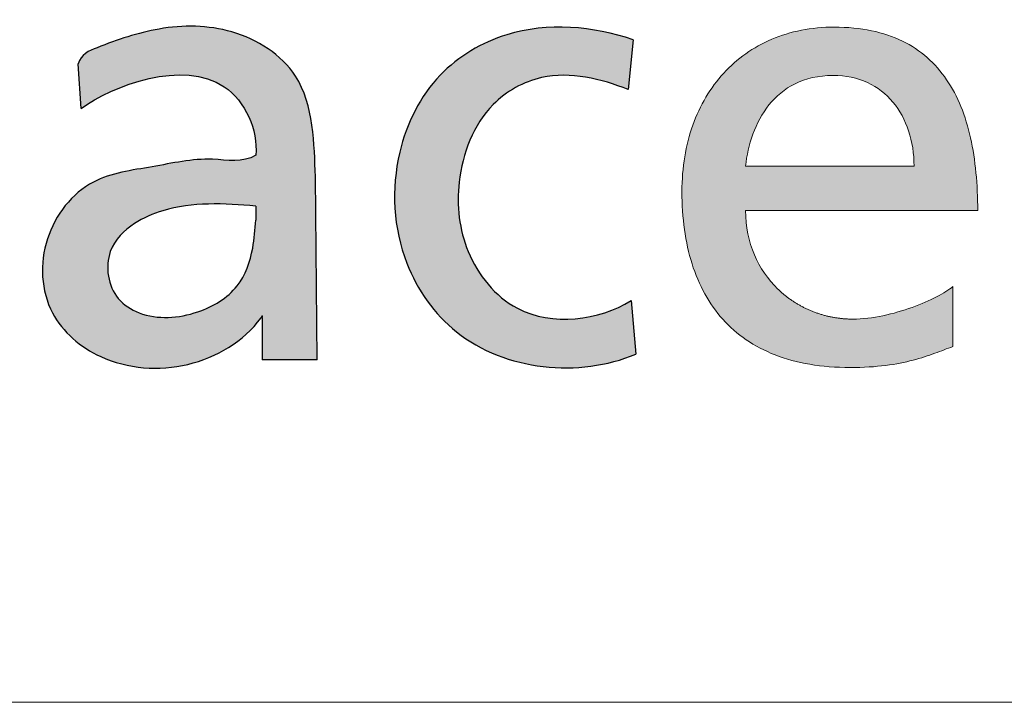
# Model space of a CAD drawing. Header units: millimetres. Extents: x 0 to 594, y 0 to 424.
# Tile 3 of 13: x 414.34 to 420.36, y 7.55 to 11.72. Entities that reach past the tile are written whole.
import ezdxf

# ---------------------------------------------------------------- set-up
doc = ezdxf.new("R2010")
doc.units = ezdxf.units.MM
doc.header["$LTSCALE"] = 0.25
doc.layers.add('FORMAT', color=7, linetype='Continuous')

# ---------------------------------------------------------------- blocks, each defined once
blk = doc.blocks.new('LOGO_sombreado')
at = {"linetype": 'Continuous'}
h = blk.add_hatch(color=7, dxfattribs=at)
edge = h.paths.add_edge_path(flags=0)
edge.add_spline(control_points=[(12.77564944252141, 3.231934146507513), (12.69718153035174, 3.183493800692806), (12.48370698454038, 3.231804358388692), (12.16704722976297, 3.156482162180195), (11.7728446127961, 3.111173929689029), (11.4904483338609, 2.75180076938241), (11.51353442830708, 2.287484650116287), (12.02339963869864, 1.859573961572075), (12.59702092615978, 1.990194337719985), (12.80712765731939, 2.270435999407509)], knot_values=[0, 0, 0, 0, 0.079965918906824, 0.1900571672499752, 0.3000940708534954, 0.4325108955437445, 0.5666885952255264, 0.6846218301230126, 1, 1, 1, 1], weights=[1, 1, 1, 1, 1, 1, 1, 1, 1, 1], degree=3, periodic=0)
edge.add_spline(control_points=[(12.80712765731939, 2.270435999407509), (12.8171095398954, 2.296335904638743), (12.81405732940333, 2.270435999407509)], knot_values=[0, 0, 0, 1, 1, 1], weights=[1, 1, 1], degree=2, periodic=0)
edge.add_line((12.81405732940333, 2.270435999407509), (12.81405732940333, 2.022763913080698))
edge.add_line((12.81405732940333, 2.022763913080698), (13.13916279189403, 2.022763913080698))
edge.add_line((13.13916279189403, 2.022763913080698), (13.12822642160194, 3.105651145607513))
edge.add_spline(control_points=[(13.12822642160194, 3.105651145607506), (13.12038008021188, 3.292352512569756), (13.11922060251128, 3.70596754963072), (12.65005670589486, 4.000141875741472), (12.21447262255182, 4.001685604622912), (11.91126308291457, 3.897532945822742), (11.74254173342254, 3.828060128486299), (11.72742417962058, 3.770141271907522)], knot_values=[0, 0, 0, 0, 0.3004446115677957, 0.5251352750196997, 0.7372886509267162, 0.9254873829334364, 1, 1, 1, 1], weights=[1, 1, 1, 1, 1, 1, 1, 1], degree=3, periodic=0)
edge.add_line((11.72742417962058, 3.770141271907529), (11.74388622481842, 3.506657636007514))
edge.add_spline(control_points=[(11.74388622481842, 3.506657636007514), (11.92700238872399, 3.642857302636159), (12.5672713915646, 3.881460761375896), (12.78945059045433, 3.3805849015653), (12.77564944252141, 3.231934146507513)], knot_values=[0, 0, 0, 0, 0.6589957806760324, 1, 1, 1, 1], weights=[1, 1, 1, 1, 1], degree=3, periodic=0)
edge = h.paths.add_edge_path(flags=0)
edge.add_spline(control_points=[(12.7757284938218, 2.8486667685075), (12.77181397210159, 2.793474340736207), (12.76222333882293, 2.65825211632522), (12.68205654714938, 2.430498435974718), (12.41939724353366, 2.275258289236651), (12.14206509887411, 2.254794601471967), (11.91301625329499, 2.398157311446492), (11.86966112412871, 2.661637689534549), (12.0440787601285, 2.834034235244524), (12.25224886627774, 2.920587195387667), (12.49883760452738, 2.952941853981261), (12.68250580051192, 2.938134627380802), (12.7757284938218, 2.930619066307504)], knot_values=[0, 0, 0, 0, 0.06890377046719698, 0.1688152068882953, 0.2838615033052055, 0.4272197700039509, 0.4889171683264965, 0.6053794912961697, 0.6959615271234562, 0.7715446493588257, 0.8840451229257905, 1, 1, 1, 1], weights=[1, 1, 1, 1, 1, 1, 1, 1, 1, 1, 1, 1, 1], degree=3, periodic=0)
edge.add_line((12.7757284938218, 2.930619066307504), (12.7757284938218, 2.8486667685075))
h = blk.add_hatch(color=7, dxfattribs=at)
edge = h.paths.add_edge_path(flags=0)
edge.add_arc((16.30196241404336, 2.904385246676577), 0.6409930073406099, 248.03441069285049, 270.0502968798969, ccw=False)
edge.add_spline(control_points=[(16.06219918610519, 2.309922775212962), (15.9868891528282, 2.340333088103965), (15.91875832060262, 2.384543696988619), (15.86030607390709, 2.440932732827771)], knot_values=[23.38426970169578, 23.38426970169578, 23.38426970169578, 23.38426970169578, 23.7679247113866, 23.7679247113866, 23.7679247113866, 23.7679247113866], weights=[1, 0.9877716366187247, 0.9877716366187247, 1], degree=3, periodic=0)
edge.add_arc((16.29055579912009, 2.885258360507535), 0.6184982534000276, 203.0223573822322, 225.9220705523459, ccw=False)
edge.add_spline(control_points=[(15.72131949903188, 2.643369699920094), (15.68820443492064, 2.721202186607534), (15.66959231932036, 2.808945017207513), (15.66959231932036, 2.904060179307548)], knot_values=[0, 0, 0, 0, 1, 1, 1, 1], weights=[1, 1, 1, 1], degree=3, periodic=0)
edge.add_line((15.66959231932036, 2.904060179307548), (17.04090640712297, 2.904060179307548))
edge.add_spline(control_points=[(17.04090640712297, 2.904060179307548), (17.04090640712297, 3.05839570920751), (17.02791418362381, 3.203425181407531), (16.99848528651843, 3.333951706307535)], knot_values=[2, 2, 2, 2, 3, 3, 3, 3], weights=[1, 1, 1, 1], degree=3, periodic=0)
edge.add_spline(control_points=[(16.99848528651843, 3.333951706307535), (16.96905638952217, 3.464478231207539), (16.92313039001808, 3.58074352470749), (16.85714198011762, 3.677550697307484)], knot_values=[3, 3, 3, 3, 4, 4, 4, 4], weights=[1, 1, 1, 1], degree=3, periodic=0)
edge.add_spline(control_points=[(16.85714198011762, 3.677550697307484), (16.79121399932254, 3.774478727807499), (16.70528403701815, 3.852069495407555), (16.59578678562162, 3.905488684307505)], knot_values=[4, 4, 4, 4, 5, 5, 5, 5], weights=[1, 1, 1, 1], degree=3, periodic=0)
edge.add_spline(control_points=[(16.59578678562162, 3.905488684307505), (16.48634996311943, 3.958907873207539), (16.35328542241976, 3.988034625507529), (16.19326957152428, 3.988034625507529), (16.05772744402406, 3.988034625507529), (15.93372724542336, 3.962896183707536), (15.82398827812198, 3.916245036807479)], knot_values=[5, 5, 5, 5, 6, 6, 6, 7, 7, 7, 7], weights=[1, 1, 1, 1, 1, 1, 1], degree=3, periodic=0)
edge.add_spline(control_points=[(15.82398827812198, 3.916245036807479), (15.71418888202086, 3.8697147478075), (15.61871114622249, 3.801671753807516), (15.54009308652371, 3.715741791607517)], knot_values=[7, 7, 7, 7, 8, 8, 8, 8], weights=[1, 1, 1, 1], degree=3, periodic=0)
edge.add_spline(control_points=[(15.54009308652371, 3.715741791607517), (15.46153545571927, 3.629932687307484), (15.39989793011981, 3.526357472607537), (15.35789981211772, 3.40864188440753)], knot_values=[8, 8, 8, 8, 9, 9, 9, 9], weights=[1, 1, 1, 1], degree=3, periodic=0)
edge.add_spline(control_points=[(15.35789981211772, 3.40864188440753), (15.31596212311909, 3.290926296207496), (15.2936034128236, 3.159191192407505), (15.2936034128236, 3.016941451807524), (15.2936034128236, 2.860430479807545), (15.31312196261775, 2.71733473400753), (15.35300506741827, 2.590554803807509)], knot_values=[9, 9, 9, 9, 10, 10, 10, 11, 11, 11, 11], weights=[1, 1, 1, 1, 1, 1, 1], degree=3, periodic=0)
edge.add_spline(control_points=[(15.35300506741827, 2.590554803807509), (15.39294860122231, 2.463774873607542), (15.45325669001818, 2.353310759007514), (15.53483576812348, 2.262425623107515)], knot_values=[11, 11, 11, 11, 12, 12, 12, 12], weights=[1, 1, 1, 1], degree=3, periodic=0)
edge.add_spline(control_points=[(15.53483576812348, 2.262425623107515), (15.61641484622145, 2.171540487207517), (15.71938577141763, 2.10035518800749), (15.8444736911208, 2.051770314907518)], knot_values=[12, 12, 12, 12, 13, 13, 13, 13], weights=[1, 1, 1, 1], degree=3, periodic=0)
edge.add_spline(control_points=[(15.8444736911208, 2.051770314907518), (15.96956161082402, 2.003185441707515), (16.11688738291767, 1.977321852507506), (16.28729701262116, 1.977321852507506), (16.36645893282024, 1.977321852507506), (16.43558964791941, 1.982035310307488), (16.49674374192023, 1.989770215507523)], knot_values=[13, 13, 13, 13, 14, 14, 14, 15, 15, 15, 15], weights=[1, 1, 1, 1, 1, 1, 1], degree=3, periodic=0)
edge.add_spline(control_points=[(16.49674374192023, 1.989770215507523), (16.55789783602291, 1.997625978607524), (16.61113573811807, 2.00850318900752), (16.65869331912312, 2.020951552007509)], knot_values=[15, 15, 15, 15, 16, 16, 16, 16], weights=[1, 1, 1, 1], degree=3, periodic=0)
edge.add_spline(control_points=[(16.65869331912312, 2.020951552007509), (16.70631132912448, 2.033399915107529), (16.74824901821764, 2.04729857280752), (16.78668182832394, 2.061318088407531)], knot_values=[16, 16, 16, 16, 17, 17, 17, 17], weights=[1, 1, 1, 1], degree=3, periodic=0)
edge.add_spline(control_points=[(16.78668182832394, 2.061318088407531), (16.82517506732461, 2.075095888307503), (16.86016342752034, 2.088994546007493), (16.89400363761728, 2.101201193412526)], knot_values=[17, 17, 17, 17, 18, 18, 18, 18], weights=[1, 1, 1, 1], degree=3, periodic=0)
edge.add_line((16.89400363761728, 2.101201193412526), (16.89400363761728, 2.455314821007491))
edge.add_spline(control_points=[(16.89400363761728, 2.455314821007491), (16.87237007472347, 2.437427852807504), (16.83919458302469, 2.41664029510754), (16.79792161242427, 2.395248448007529)], knot_values=[19.00002, 19.00002, 19.00002, 19.00002, 20.00002, 20.00002, 20.00002, 20.00002], weights=[1, 1, 1, 1], degree=3, periodic=0)
edge.add_spline(control_points=[(16.79792161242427, 2.395248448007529), (16.75664864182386, 2.373856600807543), (16.70727819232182, 2.352102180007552), (16.65337557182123, 2.332644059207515)], knot_values=[20.00002, 20.00002, 20.00002, 20.00002, 21.00002, 21.00002, 21.00002, 21.00002], weights=[1, 1, 1, 1], degree=3, periodic=0)
edge.add_spline(control_points=[(16.65337557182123, 2.332644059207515), (16.5994729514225, 2.313185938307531), (16.54091730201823, 2.295782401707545), (16.48127393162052, 2.2833340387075)], knot_values=[21.00002, 21.00002, 21.00002, 21.00002, 22.00002, 22.00002, 22.00002, 22.00002], weights=[1, 1, 1, 1], degree=3, periodic=0)
edge.add_spline(control_points=[(16.48127393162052, 2.2833340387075), (16.42163056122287, 2.270885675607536), (16.36089946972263, 2.263392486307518), (16.30252510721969, 2.263392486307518)], knot_values=[22.00002, 22.00002, 22.00002, 22.00002, 23.00002, 23.00002, 23.00002, 23.00002], weights=[1, 1, 1, 1], degree=3, periodic=0)
edge = h.paths.add_edge_path(flags=0)
edge.add_spline(control_points=[(15.66959231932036, 3.166926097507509), (15.67611864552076, 3.229167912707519), (15.69001730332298, 3.293826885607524), (15.71255730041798, 3.355706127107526)], knot_values=[8, 8, 8, 8, 9, 9, 9, 9], weights=[1, 1, 1, 1], degree=3, periodic=0)
edge.add_spline(control_points=[(15.71255730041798, 3.355706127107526), (15.73509729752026, 3.417585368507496), (15.76627863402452, 3.476684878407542), (15.80755160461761, 3.528049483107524)], knot_values=[9, 9, 9, 9, 10, 10, 10, 10], weights=[1, 1, 1, 1], degree=3, periodic=0)
edge.add_spline(control_points=[(15.80755160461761, 3.528049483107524), (15.84876414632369, 3.579414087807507), (15.9000078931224, 3.623043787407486), (15.96255185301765, 3.653741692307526)], knot_values=[0, 0, 0, 0, 1, 1, 1, 1], weights=[1, 1, 1, 1], degree=3, periodic=0)
edge.add_spline(control_points=[(15.96255185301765, 3.653741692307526), (16.02515624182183, 3.684560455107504), (16.09912127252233, 3.702447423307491), (16.18577638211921, 3.702447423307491), (16.26215857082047, 3.702447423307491), (16.3302015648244, 3.687340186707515), (16.38942193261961, 3.660147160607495)], knot_values=[1, 1, 1, 1, 2, 2, 2, 3, 3, 3, 3], weights=[1, 1, 1, 1, 1, 1, 1], degree=3, periodic=0)
edge.add_spline(control_points=[(16.38942193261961, 3.660147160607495), (16.44864230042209, 3.632954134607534), (16.49897961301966, 3.593554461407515), (16.53976915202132, 3.545090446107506)], knot_values=[3, 3, 3, 3, 4, 4, 4, 4], weights=[1, 1, 1, 1], degree=3, periodic=0)
edge.add_spline(control_points=[(16.53976915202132, 3.545090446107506), (16.58049826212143, 3.496505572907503), (16.61174002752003, 3.438735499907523), (16.63276930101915, 3.374801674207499)], knot_values=[4, 4, 4, 4, 5, 5, 5, 5], weights=[1, 1, 1, 1], degree=3, periodic=0)
edge.add_spline(control_points=[(16.63276930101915, 3.374801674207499), (16.65385900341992, 3.31074699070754), (16.66467578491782, 3.24052855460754), (16.66467578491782, 3.166926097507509)], knot_values=[5, 5, 5, 5, 6, 6, 6, 6], weights=[1, 1, 1, 1], degree=3, periodic=0)
edge.add_line((16.66467578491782, 3.166926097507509), (16.41588981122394, 3.166926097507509))
edge.add_line((16.41588981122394, 3.166926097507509), (15.66959231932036, 3.166926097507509))
h = blk.add_hatch(color=7, dxfattribs=at)
edge = h.paths.add_edge_path(flags=0)
edge.add_arc((16.30196241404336, 2.904385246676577), 0.6409930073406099, 248.03441069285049, 270.0502968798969, ccw=False)
edge.add_spline(control_points=[(16.06219918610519, 2.309922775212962), (15.9868891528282, 2.340333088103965), (15.91875832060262, 2.384543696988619), (15.86030607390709, 2.440932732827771)], knot_values=[23.38426970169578, 23.38426970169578, 23.38426970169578, 23.38426970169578, 23.7679247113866, 23.7679247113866, 23.7679247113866, 23.7679247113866], weights=[1, 0.9877716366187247, 0.9877716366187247, 1], degree=3, periodic=0)
edge.add_arc((16.29055579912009, 2.885258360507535), 0.6184982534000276, 203.0223573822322, 225.9220705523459, ccw=False)
edge.add_spline(control_points=[(15.72131949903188, 2.643369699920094), (15.68820443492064, 2.721202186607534), (15.66959231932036, 2.808945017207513), (15.66959231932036, 2.904060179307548)], knot_values=[0, 0, 0, 0, 1, 1, 1, 1], weights=[1, 1, 1, 1], degree=3, periodic=0)
edge.add_line((15.66959231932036, 2.904060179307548), (17.04090640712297, 2.904060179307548))
edge.add_spline(control_points=[(17.04090640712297, 2.904060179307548), (17.04090640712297, 3.05839570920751), (17.02791418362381, 3.203425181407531), (16.99848528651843, 3.333951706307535)], knot_values=[2, 2, 2, 2, 3, 3, 3, 3], weights=[1, 1, 1, 1], degree=3, periodic=0)
edge.add_spline(control_points=[(16.99848528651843, 3.333951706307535), (16.96905638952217, 3.464478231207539), (16.92313039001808, 3.58074352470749), (16.85714198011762, 3.677550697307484)], knot_values=[3, 3, 3, 3, 4, 4, 4, 4], weights=[1, 1, 1, 1], degree=3, periodic=0)
edge.add_spline(control_points=[(16.85714198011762, 3.677550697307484), (16.79121399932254, 3.774478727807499), (16.70528403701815, 3.852069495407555), (16.59578678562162, 3.905488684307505)], knot_values=[4, 4, 4, 4, 5, 5, 5, 5], weights=[1, 1, 1, 1], degree=3, periodic=0)
edge.add_spline(control_points=[(16.59578678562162, 3.905488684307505), (16.48634996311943, 3.958907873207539), (16.35328542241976, 3.988034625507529), (16.19326957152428, 3.988034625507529), (16.05772744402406, 3.988034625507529), (15.93372724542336, 3.962896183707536), (15.82398827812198, 3.916245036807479)], knot_values=[5, 5, 5, 5, 6, 6, 6, 7, 7, 7, 7], weights=[1, 1, 1, 1, 1, 1, 1], degree=3, periodic=0)
edge.add_spline(control_points=[(15.82398827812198, 3.916245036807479), (15.71418888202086, 3.8697147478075), (15.61871114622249, 3.801671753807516), (15.54009308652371, 3.715741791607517)], knot_values=[7, 7, 7, 7, 8, 8, 8, 8], weights=[1, 1, 1, 1], degree=3, periodic=0)
edge.add_spline(control_points=[(15.54009308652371, 3.715741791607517), (15.46153545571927, 3.629932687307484), (15.39989793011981, 3.526357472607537), (15.35789981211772, 3.40864188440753)], knot_values=[8, 8, 8, 8, 9, 9, 9, 9], weights=[1, 1, 1, 1], degree=3, periodic=0)
edge.add_spline(control_points=[(15.35789981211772, 3.40864188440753), (15.31596212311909, 3.290926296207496), (15.2936034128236, 3.159191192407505), (15.2936034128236, 3.016941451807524), (15.2936034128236, 2.860430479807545), (15.31312196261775, 2.71733473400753), (15.35300506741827, 2.590554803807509)], knot_values=[9, 9, 9, 9, 10, 10, 10, 11, 11, 11, 11], weights=[1, 1, 1, 1, 1, 1, 1], degree=3, periodic=0)
edge.add_spline(control_points=[(15.35300506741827, 2.590554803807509), (15.39294860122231, 2.463774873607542), (15.45325669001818, 2.353310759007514), (15.53483576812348, 2.262425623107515)], knot_values=[11, 11, 11, 11, 12, 12, 12, 12], weights=[1, 1, 1, 1], degree=3, periodic=0)
edge.add_spline(control_points=[(15.53483576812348, 2.262425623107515), (15.61641484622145, 2.171540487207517), (15.71938577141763, 2.10035518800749), (15.8444736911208, 2.051770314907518)], knot_values=[12, 12, 12, 12, 13, 13, 13, 13], weights=[1, 1, 1, 1], degree=3, periodic=0)
edge.add_spline(control_points=[(15.8444736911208, 2.051770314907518), (15.96956161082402, 2.003185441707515), (16.11688738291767, 1.977321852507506), (16.28729701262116, 1.977321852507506), (16.36645893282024, 1.977321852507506), (16.43558964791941, 1.982035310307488), (16.49674374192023, 1.989770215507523)], knot_values=[13, 13, 13, 13, 14, 14, 14, 15, 15, 15, 15], weights=[1, 1, 1, 1, 1, 1, 1], degree=3, periodic=0)
edge.add_spline(control_points=[(16.49674374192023, 1.989770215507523), (16.55789783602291, 1.997625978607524), (16.61113573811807, 2.00850318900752), (16.65869331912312, 2.020951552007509)], knot_values=[15, 15, 15, 15, 16, 16, 16, 16], weights=[1, 1, 1, 1], degree=3, periodic=0)
edge.add_spline(control_points=[(16.65869331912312, 2.020951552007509), (16.70631132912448, 2.033399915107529), (16.74824901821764, 2.04729857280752), (16.78668182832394, 2.061318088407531)], knot_values=[16, 16, 16, 16, 17, 17, 17, 17], weights=[1, 1, 1, 1], degree=3, periodic=0)
edge.add_spline(control_points=[(16.78668182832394, 2.061318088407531), (16.82517506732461, 2.075095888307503), (16.86016342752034, 2.088994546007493), (16.89400363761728, 2.101201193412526)], knot_values=[17, 17, 17, 17, 18, 18, 18, 18], weights=[1, 1, 1, 1], degree=3, periodic=0)
edge.add_line((16.89400363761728, 2.101201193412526), (16.89400363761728, 2.455314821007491))
edge.add_spline(control_points=[(16.89400363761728, 2.455314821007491), (16.87237007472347, 2.437427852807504), (16.83919458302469, 2.41664029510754), (16.79792161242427, 2.395248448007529)], knot_values=[19.00002, 19.00002, 19.00002, 19.00002, 20.00002, 20.00002, 20.00002, 20.00002], weights=[1, 1, 1, 1], degree=3, periodic=0)
edge.add_spline(control_points=[(16.79792161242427, 2.395248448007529), (16.75664864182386, 2.373856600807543), (16.70727819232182, 2.352102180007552), (16.65337557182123, 2.332644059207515)], knot_values=[20.00002, 20.00002, 20.00002, 20.00002, 21.00002, 21.00002, 21.00002, 21.00002], weights=[1, 1, 1, 1], degree=3, periodic=0)
edge.add_spline(control_points=[(16.65337557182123, 2.332644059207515), (16.5994729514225, 2.313185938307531), (16.54091730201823, 2.295782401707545), (16.48127393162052, 2.2833340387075)], knot_values=[21.00002, 21.00002, 21.00002, 21.00002, 22.00002, 22.00002, 22.00002, 22.00002], weights=[1, 1, 1, 1], degree=3, periodic=0)
edge.add_spline(control_points=[(16.48127393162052, 2.2833340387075), (16.42163056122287, 2.270885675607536), (16.36089946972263, 2.263392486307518), (16.30252510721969, 2.263392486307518)], knot_values=[22.00002, 22.00002, 22.00002, 22.00002, 23.00002, 23.00002, 23.00002, 23.00002], weights=[1, 1, 1, 1], degree=3, periodic=0)
edge = h.paths.add_edge_path(flags=0)
edge.add_spline(control_points=[(15.66959231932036, 3.166926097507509), (15.67611864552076, 3.229167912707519), (15.69001730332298, 3.293826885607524), (15.71255730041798, 3.355706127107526)], knot_values=[8, 8, 8, 8, 9, 9, 9, 9], weights=[1, 1, 1, 1], degree=3, periodic=0)
edge.add_spline(control_points=[(15.71255730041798, 3.355706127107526), (15.73509729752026, 3.417585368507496), (15.76627863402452, 3.476684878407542), (15.80755160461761, 3.528049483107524)], knot_values=[9, 9, 9, 9, 10, 10, 10, 10], weights=[1, 1, 1, 1], degree=3, periodic=0)
edge.add_spline(control_points=[(15.80755160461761, 3.528049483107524), (15.84876414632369, 3.579414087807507), (15.9000078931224, 3.623043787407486), (15.96255185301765, 3.653741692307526)], knot_values=[0, 0, 0, 0, 1, 1, 1, 1], weights=[1, 1, 1, 1], degree=3, periodic=0)
edge.add_spline(control_points=[(15.96255185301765, 3.653741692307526), (16.02515624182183, 3.684560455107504), (16.09912127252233, 3.702447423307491), (16.18577638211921, 3.702447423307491), (16.26215857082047, 3.702447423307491), (16.3302015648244, 3.687340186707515), (16.38942193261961, 3.660147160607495)], knot_values=[1, 1, 1, 1, 2, 2, 2, 3, 3, 3, 3], weights=[1, 1, 1, 1, 1, 1, 1], degree=3, periodic=0)
edge.add_spline(control_points=[(16.38942193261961, 3.660147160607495), (16.44864230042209, 3.632954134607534), (16.49897961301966, 3.593554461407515), (16.53976915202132, 3.545090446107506)], knot_values=[3, 3, 3, 3, 4, 4, 4, 4], weights=[1, 1, 1, 1], degree=3, periodic=0)
edge.add_spline(control_points=[(16.53976915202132, 3.545090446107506), (16.58049826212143, 3.496505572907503), (16.61174002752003, 3.438735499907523), (16.63276930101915, 3.374801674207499)], knot_values=[4, 4, 4, 4, 5, 5, 5, 5], weights=[1, 1, 1, 1], degree=3, periodic=0)
edge.add_spline(control_points=[(16.63276930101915, 3.374801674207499), (16.65385900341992, 3.31074699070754), (16.66467578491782, 3.24052855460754), (16.66467578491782, 3.166926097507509)], knot_values=[5, 5, 5, 5, 6, 6, 6, 6], weights=[1, 1, 1, 1], degree=3, periodic=0)
edge.add_line((16.66467578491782, 3.166926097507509), (16.41588981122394, 3.166926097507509))
edge.add_line((16.41588981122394, 3.166926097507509), (15.66959231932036, 3.166926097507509))
at = {"layer": 'FORMAT'}
h = blk.add_hatch(color=256, dxfattribs=at)
edge = h.paths.add_edge_path(flags=0)
edge.add_spline(control_points=[(14.99369455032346, 2.372406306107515), (14.80342185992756, 2.254375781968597), (14.34987523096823, 2.197414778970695), (13.99277567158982, 2.64196762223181), (13.944642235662, 3.102252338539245), (14.10101038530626, 3.522035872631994), (14.51883264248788, 3.756115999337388), (14.81805017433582, 3.681829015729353), (14.97514286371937, 3.6195389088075)], knot_values=[0, 0, 0, 0, 0.2397356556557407, 0.3927620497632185, 0.535376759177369, 0.7077411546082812, 0.8207777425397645, 1, 1, 1, 1], weights=[1, 1, 1, 1, 1, 1, 1, 1, 1], degree=3, periodic=0)
edge.add_line((14.9751428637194, 3.619538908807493), (15.00505519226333, 3.913344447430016))
edge.add_spline(control_points=[(15.00505519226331, 3.913344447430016), (14.76920025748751, 3.993950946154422), (14.33818000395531, 4.031805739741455), (13.81780714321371, 3.723664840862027), (13.56464290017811, 3.213677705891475), (13.59786689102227, 2.624369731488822), (14.05193056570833, 1.976556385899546), (14.68677269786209, 1.916141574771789), (15.02028328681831, 2.056362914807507)], knot_values=[0, 0, 0, 0, 0.1894416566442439, 0.3044366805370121, 0.4334053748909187, 0.5981526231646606, 0.7235130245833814, 1, 1, 1, 1], weights=[1, 1, 1, 1, 1, 1, 1, 1, 1], degree=3, periodic=0)
edge.add_line((15.02028328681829, 2.056362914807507), (14.99369455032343, 2.372406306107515))
at = {"color": 7, "linetype": 'Continuous', "lineweight": 18}
for p, q in [((16.66467578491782, 3.166926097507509), (16.41588981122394, 3.166926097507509)), ((0, 1.387778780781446e-14), (72.50000000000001, 1.387778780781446e-14))]:
    blk.add_line(p, q, dxfattribs=at)
blk.add_arc((16.29055579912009, 2.885258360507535), 0.618498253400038, 203.022357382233, 225.9220705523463, dxfattribs=at)
at = {"color": 8, "linetype": 'Continuous', "lineweight": 0}
for points, knots in [([(16.59578678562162, 3.905488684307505), (16.48634996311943, 3.958907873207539), (16.35328542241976, 3.988034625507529), (16.19326957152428, 3.988034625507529), (16.05772744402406, 3.988034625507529), (15.93372724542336, 3.962896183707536), (15.82398827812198, 3.916245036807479)], [5, 5, 5, 5, 6, 6, 6, 7, 7, 7, 7]), ([(15.96255185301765, 3.653741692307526), (16.02515624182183, 3.684560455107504), (16.09912127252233, 3.702447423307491), (16.18577638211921, 3.702447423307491), (16.26215857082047, 3.702447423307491), (16.3302015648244, 3.687340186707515), (16.38942193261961, 3.660147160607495)], [1, 1, 1, 1, 2, 2, 2, 3, 3, 3, 3]), ([(15.35789981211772, 3.40864188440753), (15.31596212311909, 3.290926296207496), (15.2936034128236, 3.159191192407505), (15.2936034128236, 3.016941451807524), (15.2936034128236, 2.860430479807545), (15.31312196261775, 2.71733473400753), (15.35300506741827, 2.590554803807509)], [9, 9, 9, 9, 10, 10, 10, 11, 11, 11, 11]), ([(15.8444736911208, 2.051770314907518), (15.96956161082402, 2.003185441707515), (16.11688738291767, 1.977321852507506), (16.28729701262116, 1.977321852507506), (16.36645893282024, 1.977321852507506), (16.43558964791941, 1.982035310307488), (16.49674374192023, 1.989770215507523)], [13, 13, 13, 13, 14, 14, 14, 15, 15, 15, 15])]:
    blk.add_open_spline(points, degree=3, knots=knots, dxfattribs=at)
for points in [[(15.82398827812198, 3.916245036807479), (15.71418888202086, 3.8697147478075), (15.61871114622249, 3.801671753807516), (15.54009308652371, 3.715741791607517)], [(16.85714198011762, 3.677550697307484), (16.79121399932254, 3.774478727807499), (16.70528403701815, 3.852069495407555), (16.59578678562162, 3.905488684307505)], [(15.54009308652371, 3.715741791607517), (15.46153545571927, 3.629932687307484), (15.39989793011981, 3.526357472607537), (15.35789981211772, 3.40864188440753)], [(16.99848528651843, 3.333951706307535), (16.96905638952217, 3.464478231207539), (16.92313039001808, 3.58074352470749), (16.85714198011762, 3.677550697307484)], [(15.80755160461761, 3.528049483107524), (15.84876414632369, 3.579414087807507), (15.9000078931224, 3.623043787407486), (15.96255185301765, 3.653741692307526)], [(16.38942193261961, 3.660147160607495), (16.44864230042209, 3.632954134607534), (16.49897961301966, 3.593554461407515), (16.53976915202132, 3.545090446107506)], [(15.71255730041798, 3.355706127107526), (15.73509729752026, 3.417585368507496), (15.76627863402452, 3.476684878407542), (15.80755160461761, 3.528049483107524)], [(16.53976915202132, 3.545090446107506), (16.58049826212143, 3.496505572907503), (16.61174002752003, 3.438735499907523), (16.63276930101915, 3.374801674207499)], [(16.63276930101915, 3.374801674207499), (16.65385900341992, 3.31074699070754), (16.66467578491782, 3.24052855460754), (16.66467578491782, 3.166926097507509)], [(15.66959231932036, 3.166926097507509), (15.67611864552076, 3.229167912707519), (15.69001730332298, 3.293826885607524), (15.71255730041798, 3.355706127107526)], [(17.04090640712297, 2.904060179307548), (17.04090640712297, 3.05839570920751), (17.02791418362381, 3.203425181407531), (16.99848528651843, 3.333951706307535)], [(16.41588981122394, 3.166926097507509), (16.16712398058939, 3.166926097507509), (15.9183581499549, 3.166926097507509), (15.66959231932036, 3.166926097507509)], [(15.72131949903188, 2.643369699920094), (15.68820443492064, 2.721202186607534), (15.66959231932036, 2.808945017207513), (15.66959231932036, 2.904060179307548)], [(15.66959231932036, 2.904060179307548), (16.12669701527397, 2.904060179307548), (16.5838017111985, 2.904060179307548), (17.04090640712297, 2.904060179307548)], [(15.35300506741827, 2.590554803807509), (15.39294860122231, 2.463774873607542), (15.45325669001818, 2.353310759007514), (15.53483576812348, 2.262425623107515)], [(16.89400363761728, 2.455314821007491), (16.87237007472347, 2.437427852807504), (16.83919458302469, 2.41664029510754), (16.79792161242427, 2.395248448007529)], [(16.89400363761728, 2.101201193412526), (16.89400363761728, 2.219239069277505), (16.89400363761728, 2.337276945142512), (16.89400363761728, 2.455314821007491)], [(16.79792161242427, 2.395248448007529), (16.75664864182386, 2.373856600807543), (16.70727819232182, 2.352102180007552), (16.65337557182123, 2.332644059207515)], [(16.65337557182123, 2.332644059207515), (16.5994729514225, 2.313185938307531), (16.54091730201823, 2.295782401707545), (16.48127393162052, 2.2833340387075)], [(16.48127393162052, 2.2833340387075), (16.42163056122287, 2.270885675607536), (16.36089946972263, 2.263392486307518), (16.30252510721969, 2.263392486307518)], [(15.53483576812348, 2.262425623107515), (15.61641484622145, 2.171540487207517), (15.71938577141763, 2.10035518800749), (15.8444736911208, 2.051770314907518)], [(16.78668182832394, 2.061318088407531), (16.82517506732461, 2.075095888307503), (16.86016342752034, 2.088994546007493), (16.89400363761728, 2.101201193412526)], [(16.65869331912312, 2.020951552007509), (16.70631132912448, 2.033399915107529), (16.74824901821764, 2.04729857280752), (16.78668182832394, 2.061318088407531)], [(16.49674374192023, 1.989770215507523), (16.55789783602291, 1.997625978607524), (16.61113573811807, 2.00850318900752), (16.65869331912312, 2.020951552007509)]]:
    blk.add_open_spline(points, degree=3, dxfattribs=at)
for points, weights in [([(16.06219918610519, 2.309922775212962), (15.9868891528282, 2.340333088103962), (15.91875832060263, 2.384543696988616), (15.86030607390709, 2.440932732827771)], [1, 0.9877716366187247, 0.9877716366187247, 1]), ([(16.30252510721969, 2.263392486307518), (16.21991552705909, 2.263319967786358), (16.13881205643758, 2.279022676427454), (16.06219918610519, 2.309922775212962)], [1, 0.9877338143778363, 0.9877338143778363, 1])]:
    blk.add_rational_spline(points, weights, degree=3, dxfattribs=at)
at = {"color": 7, "linetype": 'Continuous', "lineweight": 0}
blk.add_open_spline([(12.80712765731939, 2.270435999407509), (12.81710953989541, 2.296335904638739), (12.81405732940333, 2.270435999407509)], degree=2, dxfattribs=at)
at = {"layer": 'FORMAT', "color": 7}
for p, q in [((15.00505519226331, 3.913344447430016), (14.97514286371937, 3.6195389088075)), ((11.74388622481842, 3.506657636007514), (11.72742417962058, 3.770141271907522)), ((13.13916279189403, 2.022763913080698), (13.12822642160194, 3.105651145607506)), ((12.7757284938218, 2.930619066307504), (12.7757284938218, 2.8486667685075)), ((14.99369455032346, 2.372406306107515), (15.02028328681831, 2.056362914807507)), ((12.81405732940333, 2.270435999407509), (12.81405732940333, 2.022763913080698)), ((13.13916279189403, 2.022763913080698), (12.81405732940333, 2.022763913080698))]:
    blk.add_line(p, q, dxfattribs=at)
for points, knots in [([(15.00505519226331, 3.913344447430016), (14.76920025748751, 3.993950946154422), (14.33818000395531, 4.031805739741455), (13.81780714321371, 3.723664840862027), (13.56464290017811, 3.213677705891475), (13.59786689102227, 2.624369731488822), (14.05193056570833, 1.976556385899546), (14.68677269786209, 1.916141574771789), (15.02028328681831, 2.056362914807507)], [0, 0, 0, 0, 0.1894416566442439, 0.3044366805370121, 0.4334053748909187, 0.5981526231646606, 0.7235130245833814, 1, 1, 1, 1]), ([(13.12822642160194, 3.105651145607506), (13.12038008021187, 3.292352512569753), (13.11922060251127, 3.70596754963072), (12.65005670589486, 4.000141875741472), (12.21447262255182, 4.00168560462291), (11.91126308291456, 3.897532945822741), (11.74254173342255, 3.828060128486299), (11.72742417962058, 3.770141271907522)], [0, 0, 0, 0, 0.3004446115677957, 0.5251352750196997, 0.7372886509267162, 0.9254873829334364, 1, 1, 1, 1]), ([(11.74388622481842, 3.506657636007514), (11.92700238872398, 3.642857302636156), (12.5672713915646, 3.881460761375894), (12.78945059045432, 3.3805849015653), (12.77564944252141, 3.231934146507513)], [0, 0, 0, 0, 0.6589957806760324, 1, 1, 1, 1]), ([(14.97514286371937, 3.6195389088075), (14.81805017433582, 3.681829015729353), (14.51883264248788, 3.756115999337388), (14.10101038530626, 3.522035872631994), (13.944642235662, 3.102252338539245), (13.99277567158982, 2.64196762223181), (14.34987523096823, 2.197414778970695), (14.80342185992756, 2.254375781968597), (14.99369455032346, 2.372406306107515)], [0, 0, 0, 0, 0.1792222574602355, 0.2922588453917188, 0.464623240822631, 0.6072379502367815, 0.7602643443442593, 1, 1, 1, 1]), ([(12.77564944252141, 3.231934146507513), (12.69718153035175, 3.183493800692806), (12.48370698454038, 3.231804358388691), (12.16704722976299, 3.156482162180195), (11.77284461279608, 3.111173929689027), (11.49044833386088, 2.751800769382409), (11.51353442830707, 2.28748465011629), (12.02339963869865, 1.859573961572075), (12.59702092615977, 1.990194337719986), (12.80712765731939, 2.27043599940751)], [0, 0, 0, 0, 0.079965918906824, 0.1900571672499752, 0.3000940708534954, 0.4325108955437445, 0.5666885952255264, 0.6846218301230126, 1, 1, 1, 1]), ([(12.7757284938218, 2.930619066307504), (12.6825058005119, 2.938134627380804), (12.49883760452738, 2.952941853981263), (12.25224886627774, 2.920587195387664), (12.0440787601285, 2.834034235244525), (11.86966112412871, 2.661637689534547), (11.91301625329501, 2.398157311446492), (12.1420650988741, 2.254794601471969), (12.41939724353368, 2.275258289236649), (12.68205654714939, 2.430498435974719), (12.76222333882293, 2.658252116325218), (12.77181397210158, 2.793474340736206), (12.7757284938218, 2.8486667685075)], [0, 0, 0, 0, 0.1159548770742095, 0.2284553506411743, 0.3040384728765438, 0.3946205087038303, 0.5110828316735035, 0.572780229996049, 0.7161384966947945, 0.8311847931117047, 0.931096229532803, 1, 1, 1, 1])]:
    blk.add_open_spline(points, degree=3, knots=knots, dxfattribs=at)

msp = doc.modelspace()

# ---------------------------------------------------------------- block references
at = {"color": 7, "linetype": 'Continuous', "xscale": 1.034843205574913, "yscale": 1.034843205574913, "zscale": 1.034843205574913}
msp.add_blockref('LOGO_sombreado', (402.5639655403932, 7.55224903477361), dxfattribs=at)

doc.saveas('drawing.dxf')
